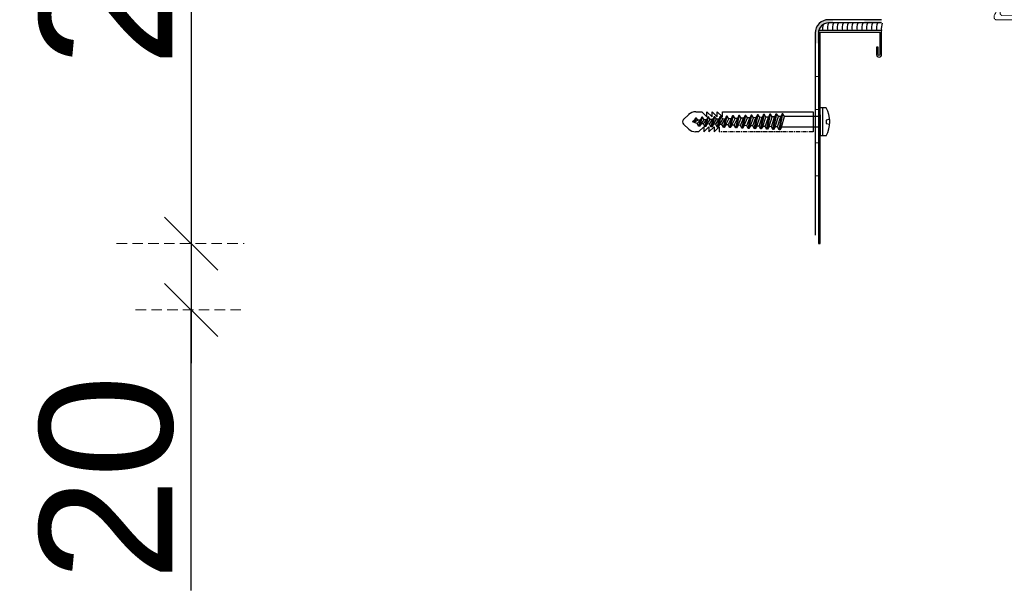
# Model space of a CAD drawing. Header units: millimetres. Extents: x 3652085 to 3778338, y -303702 to -273644.
# Tile 101 of 256: x 3674978 to 3675274, y -277383 to -277210. Entities that reach past the tile are written whole.
import ezdxf

# ---------------------------------------------------------------- set-up
doc = ezdxf.new("R2010")
doc.units = ezdxf.units.MM
doc.header["$PDMODE"] = 34
doc.linetypes.add('CENTER', pattern=[2, 1.25, -0.25, 0.25, -0.25])
doc.linetypes.add('HIDDEN2', pattern=[4.7625, 3.175, -1.5875])
doc.layers.add('ATTACHMT', color=7, linetype='Continuous')
doc.layers.add('FIXINGS', color=7, linetype='Continuous')
doc.layers.add('DIM-03    (HAUSART)', color=111, linetype='Continuous', lineweight=5)
doc.styles.add('1-20 Eng HA', font='arial.ttf', dxfattribs={"height": 40})
doc.dimstyles.new('1-20 Eng HA', dxfattribs={"dimtxt": 40, "dimasz": 16, "dimexe": 16, "dimexo": 5, "dimgap": 5, "dimtad": 1, "dimdec": 0, "dimlfac": -1, "dimzin": 0, "dimdsep": 46, "dimtxsty": '1-20 Eng HA', "dimblk": 'OBLIQUE', "dimcen": 0.09, "dimdle": 16, "dimclrd": 256, "dimclre": 256, "dimclrt": 256, "dimadec": 0, "dimazin": 0, "dimtfac": 1, "dimtdec": 0, "dimtofl": 0, "dimtmove": 0, "dimatfit": 3, "dimldrblk": 'OBLIQUE', "dimfxl": 1, "dimtolj": 1, "dimtzin": 0, "dimlwe": 0, "dimarcsym": 0})

# ---------------------------------------------------------------- blocks, each defined once
blk = doc.blocks.new('_Oblique')
at = {"color": 0, "linetype": 'ByBlock', "lineweight": -2}
blk.add_line((-0.5, -0.5), (0.5, 0.5), dxfattribs=at)
blk = doc.blocks.new('*D243')
at = {"layer": 'Defpoints', "color": 0, "lineweight": 0, "transparency": 16777216}
for p in [(3675001.89, -277077.99), (3675001.89, -277277.99), (3675029.35, -277277.99)]:
    blk.add_point(p, dxfattribs=at)
at = {"layer": 'DIM-03    (HAUSART)', "lineweight": -2, "transparency": 16777216}
blk.add_line((3675029.35, -277061.99), (3675029.35, -277293.99), dxfattribs=at)
at = {"layer": 'DIM-03    (HAUSART)', "linetype": 'HIDDEN2', "lineweight": 0, "transparency": 16777216}
for p, q in [((3675006.89, -277077.99), (3675045.35, -277077.99)), ((3675006.89, -277277.99), (3675045.35, -277277.99))]:
    blk.add_line(p, q, dxfattribs=at)
at = {"layer": 'DIM-03    (HAUSART)', "lineweight": -2, "transparency": 16777216, "xscale": 16, "yscale": 16, "zscale": 16}
for p, rotation in [((3675029.35, -277077.99), 90), ((3675029.35, -277277.99), 270)]:
    blk.add_blockref('_Oblique', p, dxfattribs=dict(at, rotation=rotation))
at = {"layer": 'DIM-03    (HAUSART)', "transparency": 16777216, "insert": (3675003.93, -277177.99), "char_height": 40, "attachment_point": 5, "rotation": 90, "style": '1-20 Eng HA'}
blk.add_mtext('\\A1;200', dxfattribs=at)
blk = doc.blocks.new('*D244')
at = {"layer": 'Defpoints', "color": 0, "lineweight": 0, "transparency": 16777216}
for p in [(3675001.89, -277277.99), (3675007.6, -277297.99), (3675029.35, -277297.99)]:
    blk.add_point(p, dxfattribs=at)
at = {"layer": 'DIM-03    (HAUSART)', "lineweight": -2, "transparency": 16777216}
for p, q in [((3675029.35, -277261.99), (3675029.35, -277313.99)), ((3675029.35, -277382.56), (3675029.35, -277297.99))]:
    blk.add_line(p, q, dxfattribs=at)
at = {"layer": 'DIM-03    (HAUSART)', "linetype": 'HIDDEN2', "lineweight": 0, "transparency": 16777216}
for p, q in [((3675006.89, -277277.99), (3675045.35, -277277.99)), ((3675012.6, -277297.99), (3675045.35, -277297.99))]:
    blk.add_line(p, q, dxfattribs=at)
at = {"layer": 'DIM-03    (HAUSART)', "lineweight": -2, "transparency": 16777216, "xscale": 16, "yscale": 16, "zscale": 16}
for p, rotation in [((3675029.35, -277277.99), 90), ((3675029.35, -277297.99), 270)]:
    blk.add_blockref('_Oblique', p, dxfattribs=dict(at, rotation=rotation))
at = {"layer": 'DIM-03    (HAUSART)', "transparency": 16777216, "insert": (3675003.93, -277348.63), "char_height": 40, "attachment_point": 5, "rotation": 90, "style": '1-20 Eng HA'}
blk.add_mtext('\\A1;20', dxfattribs=at)
blk = doc.blocks.new('Dubel_1')
at = {"layer": 'FIXINGS', "color": 7}
for p, q in [((1.14, 4.24), (2.9, 4.24)), ((2.23, -4.24), (2.23, 4.24)), ((2.9, 2.04), (2.9, 4.24)), ((5, -3), (5, 3)), ((34.89, 3), (33.34, 1.51)), ((33.34, 1.51), (33.34, 3)), ((36.45, 3), (34.89, 1.51)), ((34.89, 1.51), (34.89, 3)), ((38, 3), (36.45, 1.51)), ((36.45, 1.51), (36.45, 3)), ((39.55, 3), (38, 1.51)), ((38, 1.51), (38, 3)), ((1.07, 0.5), (0.03, 0.75)), ((1.07, -0.5), (1.07, 0.5)), ((2.9, -2.04), (2.9, 2.04)), ((2.9, 1.63), (14.57, 1.63)), ((14.57, 1.63), (13.63, -1.63)), ((15.07, 2.42), (14.13, -2.42)), ((15.3, 2.41), (14.36, -2.41)), ((14.57, 1.63), (15.07, 2.42)), ((15.73, 1.58), (14.79, -1.58)), ((15.07, 2.42), (15.3, 2.41)), ((15.3, 2.41), (15.73, 1.58)), ((16.43, 1.55), (15.5, -1.55)), ((15.73, 1.58), (16.43, 1.55)), ((16.93, 2.34), (16, -2.34)), ((17.16, 2.33), (16.23, -2.33)), ((16.43, 1.55), (16.93, 2.34)), ((17.59, 1.5), (16.66, -1.5)), ((16.93, 2.34), (17.16, 2.33)), ((17.16, 2.33), (17.59, 1.5)), ((18.3, 1.47), (17.36, -1.47)), ((17.59, 1.5), (18.3, 1.47)), ((18.79, 2.26), (17.86, -2.26)), ((19.03, 2.25), (18.09, -2.25)), ((18.3, 1.47), (18.79, 2.26)), ((19.46, 1.42), (18.52, -1.42)), ((18.79, 2.26), (19.03, 2.25)), ((19.03, 2.25), (19.46, 1.42)), ((20.16, 1.39), (19.23, -1.39)), ((19.46, 1.42), (20.16, 1.39)), ((20.66, 2.17), (19.73, -2.17)), ((20.89, 2.16), (19.96, -2.16)), ((20.16, 1.39), (20.66, 2.17)), ((21.32, 1.34), (20.39, -1.34)), ((20.66, 2.17), (20.89, 2.16)), ((20.89, 2.16), (21.32, 1.34)), ((22.03, 1.31), (21.09, -1.31)), ((21.32, 1.34), (22.03, 1.31)), ((22.52, 2.09), (21.59, -2.09)), ((22.76, 2.08), (21.82, -2.08)), ((22.03, 1.31), (22.52, 2.09)), ((23.19, 1.26), (22.25, -1.26)), ((22.52, 2.09), (22.76, 2.08)), ((22.76, 2.08), (23.19, 1.26)), ((23.89, 1.23), (22.96, -1.23)), ((23.19, 1.26), (23.89, 1.23)), ((24.39, 2.01), (23.46, -2.01)), ((24.62, 2), (23.69, -2)), ((23.89, 1.23), (24.39, 2.01)), ((25.05, 1.18), (24.12, -1.18)), ((24.39, 2.01), (24.62, 2)), ((24.62, 2), (25.05, 1.18)), ((25.76, 1.15), (24.82, -1.15)), ((25.05, 1.18), (25.76, 1.15)), ((26.25, 1.93), (25.32, -1.93)), ((26.49, 1.92), (25.55, -1.92)), ((25.76, 1.15), (26.25, 1.93)), ((26.92, 1.1), (25.98, -1.1)), ((26.25, 1.93), (26.49, 1.92)), ((26.49, 1.92), (26.92, 1.1)), ((27.62, 1.06), (26.69, -1.06)), ((26.92, 1.1), (27.62, 1.06)), ((28.12, 1.85), (27.19, -1.85)), ((28.35, 1.84), (27.42, -1.84)), ((27.62, 1.06), (28.12, 1.85)), ((28.78, 1.01), (27.85, -1.01)), ((28.12, 1.85), (28.35, 1.84)), ((28.35, 1.84), (28.78, 1.01)), ((29.48, 0.98), (28.55, -0.98)), ((28.78, 1.01), (29.48, 0.98)), ((29.98, 1.77), (29.05, -1.77)), ((30.22, 1.76), (29.28, -1.76)), ((29.48, 0.98), (29.98, 1.77)), ((30.65, 0.93), (29.71, -0.93)), ((29.98, 1.77), (30.22, 1.76)), ((30.22, 1.76), (30.65, 0.93)), ((31.35, 0.9), (30.42, -0.9)), ((30.65, 0.93), (31.35, 0.9)), ((31.85, 1.69), (30.92, -1.69)), ((32.08, 1.68), (31.15, -1.68)), ((31.35, 0.9), (31.85, 1.69)), ((32.51, 0.85), (31.58, -0.85)), ((31.85, 1.69), (32.08, 1.68)), ((32.08, 1.68), (32.51, 0.85)), ((33.21, 0.82), (32.28, -0.82)), ((32.51, 0.85), (33.21, 0.82)), ((33.71, 1.6), (32.78, -1.6)), ((33.95, 1.59), (33.01, -1.59)), ((33.21, 0.82), (33.71, 1.6)), ((34.38, 0.77), (33.44, -0.77)), ((33.71, 1.6), (33.95, 1.59)), ((33.95, 1.59), (34.38, 0.77)), ((35.08, 0.74), (34.15, -0.74)), ((34.38, 0.77), (35.08, 0.74)), ((35.58, 1.52), (34.65, -1.52)), ((35.81, 1.51), (34.88, -1.51)), ((35.08, 0.74), (35.58, 1.52)), ((36.24, 0.69), (35.31, -0.69)), ((35.58, 1.52), (35.81, 1.51)), ((35.81, 1.51), (36.24, 0.69)), ((36.94, 0.66), (36.01, -0.66)), ((36.24, 0.69), (36.94, 0.66)), ((37.44, 1.44), (36.51, -1.44)), ((37.68, 1.43), (36.74, -1.43)), ((36.94, 0.66), (37.44, 1.44)), ((38.11, 0.61), (37.17, -0.61)), ((37.44, 1.44), (37.68, 1.43)), ((37.68, 1.43), (38.11, 0.61)), ((38.81, 0.58), (37.88, -0.58)), ((38.11, 0.61), (38.81, 0.58)), ((39.31, 1.36), (38.38, -1.36)), ((39.54, 1.35), (38.61, -1.35)), ((38.81, 0.58), (39.31, 1.36)), ((39.97, 0.53), (39.04, -0.53)), ((39.31, 1.36), (39.54, 1.35)), ((39.54, 1.35), (39.97, 0.53)), ((40.71, 0), (39.74, -0.49)), ((39.97, 0.53), (41.41, 0)), ((40.71, 0), (40.22, -1.12)), ((40.94, 0), (40.46, -1.11)), ((40.94, 0), (40.9, -0.36)), ((40.9, -0.36), (41.41, 0)), ((42.5, 2.2), (44.09, 0.73)), ((0.03, -0.75), (1.07, -0.5)), ((2.9, -1.63), (13.63, -1.63)), ((2.9, -2.04), (2.9, -4.24)), ((13.63, -1.63), (14.13, -2.42)), ((14.13, -2.42), (14.36, -2.41)), ((14.36, -2.41), (14.79, -1.58)), ((14.79, -1.58), (15.5, -1.55)), ((15.5, -1.55), (16, -2.34)), ((16, -2.34), (16.23, -2.33)), ((16.23, -2.33), (16.66, -1.5)), ((16.66, -1.5), (17.36, -1.47)), ((17.36, -1.47), (17.86, -2.26)), ((17.86, -2.26), (18.09, -2.25)), ((18.09, -2.25), (18.52, -1.42)), ((18.52, -1.42), (19.23, -1.39)), ((19.23, -1.39), (19.73, -2.17)), ((19.73, -2.17), (19.96, -2.16)), ((19.96, -2.16), (20.39, -1.34)), ((20.39, -1.34), (21.09, -1.31)), ((21.09, -1.31), (21.59, -2.09)), ((21.59, -2.09), (21.82, -2.08)), ((21.82, -2.08), (22.25, -1.26)), ((22.25, -1.26), (22.96, -1.23)), ((22.96, -1.23), (23.46, -2.01)), ((23.46, -2.01), (23.69, -2)), ((23.69, -2), (24.12, -1.18)), ((24.12, -1.18), (24.82, -1.15)), ((24.82, -1.15), (25.32, -1.93)), ((25.32, -1.93), (25.55, -1.92)), ((25.55, -1.92), (25.98, -1.1)), ((25.98, -1.1), (26.69, -1.06)), ((26.69, -1.06), (27.19, -1.85)), ((27.19, -1.85), (27.42, -1.84)), ((27.42, -1.84), (27.85, -1.01)), ((27.85, -1.01), (28.55, -0.98)), ((28.55, -0.98), (29.05, -1.77)), ((29.05, -1.77), (29.28, -1.76)), ((29.28, -1.76), (29.71, -0.93)), ((29.71, -0.93), (30.42, -0.9)), ((30.42, -0.9), (30.92, -1.69)), ((30.92, -1.69), (31.15, -1.68)), ((31.15, -1.68), (31.58, -0.85)), ((31.58, -0.85), (32.28, -0.82)), ((32.28, -0.82), (32.78, -1.6)), ((33.94, -3), (32.38, -1.51)), ((32.38, -1.51), (32.38, -3)), ((32.78, -1.6), (33.01, -1.59)), ((33.01, -1.59), (33.44, -0.77)), ((33.44, -0.77), (34.15, -0.74)), ((35.49, -3), (33.94, -1.51)), ((33.94, -1.51), (33.94, -3)), ((34.15, -0.74), (34.65, -1.52)), ((34.65, -1.52), (34.88, -1.51)), ((34.88, -1.51), (35.31, -0.69)), ((35.31, -0.69), (36.01, -0.66)), ((37.04, -3), (35.49, -1.51)), ((35.49, -1.51), (35.49, -3)), ((36.01, -0.66), (36.51, -1.44)), ((36.51, -1.44), (36.74, -1.43)), ((36.74, -1.43), (37.17, -0.61)), ((38.59, -3), (37.04, -1.51)), ((37.04, -1.51), (37.04, -3)), ((37.17, -0.61), (37.88, -0.58)), ((37.88, -0.58), (38.38, -1.36)), ((38.38, -1.36), (38.61, -1.35)), ((38.61, -1.35), (39.04, -0.53)), ((39.04, -0.53), (39.74, -0.49)), ((39.74, -0.49), (40.22, -1.12)), ((40.22, -1.12), (40.46, -1.11)), ((40.46, -1.11), (40.9, -0.36)), ((42.5, -2.2), (44.09, -0.73)), ((1.14, -4.24), (2.9, -4.24)), ((32.38, -3), (5, -3)), ((40.37, -3), (38.59, -3))]:
    blk.add_line(p, q, dxfattribs=at)
at = {"layer": 'FIXINGS', "color": 7, "linetype": 'CENTER'}
for p, q in [((5, 3), (33.34, 3)), ((39.55, 3), (40.46, 3))]:
    blk.add_line(p, q, dxfattribs=at)
at = {"layer": 'FIXINGS', "color": 7}
for centre, radius, start, end in [((8.46, 0), 8.46, 149.9384, 210.0616), ((40.46, 0), 3, 47.3071, 89.9854), ((43.41, 0), 1, 312.6929, 47.3071), ((40.46, 0), 3, 268.1701, 314.2616)]:
    blk.add_arc(centre, radius, start, end, dxfattribs=at)

msp = doc.modelspace()

# ---------------------------------------------------------------- hatches: boundary and pattern name
at = {"layer": 'ATTACHMT', "linetype": 'Continuous', "lineweight": -3}
for points in [[(3675222.79, -277210.43), (3675222.79, -277211.43), (3675221.41, -277211.43, 0.414214), (3675218.41, -277214.43), (3675218.41, -277217.55), (3675217.41, -277217.55), (3675217.41, -277214.43, -0.414214), (3675221.41, -277210.43)], [(3675232.24, -277210.43), (3675232.24, -277211.43), (3675237.42, -277211.43), (3675237.42, -277210.43)]]:
    msp.add_hatch(color=7, dxfattribs=at).paths.add_polyline_path(points)

# ---------------------------------------------------------------- linework, layer by layer
at = {"lineweight": 0, "elevation": -0.54}
msp.add_lwpolyline([(3675295.9, -277210.43), (3675271.9, -277210.43, -0.414227), (3675271.4, -277209.93), (3675271.4, -277209.13, -0.19885), (3675271.55, -277208.78), (3675271.76, -277208.57, 0.19885), (3675271.9, -277208.22), (3675271.9, -277206.43), (3675270.2, -277206.43), (3675270.2, -277206.51), (3675269.2, -277206.88), (3675267.9, -277206.13), (3675267.9, -277205.73, -0.414214), (3675268.4, -277205.23), (3675271.91, -277205.23, -0.414161), (3675273.21, -277206.53), (3675273.21, -277208.62, 0.416523), (3675273.71, -277209.12), (3675293.44, -277208.96, 0.410062)], format="xyb", dxfattribs=at)
for points in [[(3675218.41, -277237.55), (3675217.42, -277237.55), (3675217.42, -277227.55), (3675218.41, -277227.55), (3675218.41, -277237.55)], [(3675218.41, -277257.55), (3675217.42, -277257.55), (3675217.42, -277247.55), (3675218.41, -277247.55), (3675218.41, -277257.55)]]:
    msp.add_lwpolyline(points, close=True, dxfattribs=at)
at = {"layer": 'ATTACHMT', "color": 7, "linetype": 'Continuous', "lineweight": -3, "elevation": -0.54}
for points in [[(3675237.42, -277210.43), (3675221.41, -277210.43, 0.414214), (3675217.41, -277214.43), (3675217.42, -277275.43)], [(3675237.42, -277211.43), (3675221.41, -277211.43, 0.414214), (3675218.41, -277214.43), (3675218.41, -277275.43)]]:
    msp.add_lwpolyline(points, format="xyb", dxfattribs=at)
msp.add_lwpolyline([(3675236.42, -277220.96), (3675236.42, -277218.71), (3675235.92, -277218.71), (3675235.92, -277220.96, 1), (3675237.42, -277220.96), (3675237.42, -277213.71), (3675218.41, -277213.71), (3675218.41, -277277.99), (3675218.92, -277277.99), (3675218.92, -277214.21), (3675236.92, -277214.21), (3675236.92, -277220.96, -1), (3675236.42, -277220.96)], format="xyb", close=True, dxfattribs=at)
at = {"layer": 'ATTACHMT', "color": 3}
for centre, start in [((3675224.97, -277212.93, -0.54), 157.1544), ((3675226.45, -277212.93, -0.54), 157.1544), ((3675227.92, -277212.93, -0.54), 157.1544), ((3675229.4, -277212.93, -0.54), 157.1544), ((3675230.87, -277212.93, -0.54), 157.1544), ((3675232.35, -277212.93, -0.54), 157.1544), ((3675233.82, -277212.93, -0.54), 157.1544), ((3675235.3, -277212.93, -0.54), 157.1544), ((3675236.77, -277212.93, -0.54), 157.1544), ((3675238.25, -277212.93, -0.54), 157.1544), ((3675239.72, -277212.93, -0.54), 157.1544), ((3675241.2, -277212.93, -0.54), 157.1544), ((3675223.5, -277212.93, -0.54), 164.8532)]:
    msp.add_arc(centre, 3.86, start, 191.65, dxfattribs=at)

# ---------------------------------------------------------------- block references
at = {"rotation": 180}
msp.add_blockref('Dubel_1', (3675221.82, -277241.22, -0.54), dxfattribs=at)

# ---------------------------------------------------------------- dimensions: what is measured, and where the dimension line sits
at = {"layer": 'DIM-03    (HAUSART)'}
dim = msp.add_linear_dim(base=(3675029.35, -277277.99, -0.54), p1=(3675001.89, -277077.99, -0.54), p2=(3675001.89, -277277.99, -0.54), angle=270, dimstyle='1-20 Eng HA', dxfattribs=at)
dim.commit()
dim.dimension.update_dxf_attribs({"geometry": '*D243', "text_midpoint": (3675003.93, -277177.99, -0.54)})
dim = msp.add_linear_dim(base=(3675029.35, -277297.99, -0.54), p1=(3675001.89, -277277.99, -0.54), p2=(3675007.6, -277297.99, -0.54), angle=270, dimstyle='1-20 Eng HA', override={"dimtmove": 1}, dxfattribs=at)
dim.commit()
dim.dimension.update_dxf_attribs({"geometry": '*D244', "text_midpoint": (3675035.2, -277348.63, -0.54), "dimtype": 160})

doc.saveas('drawing.dxf')
